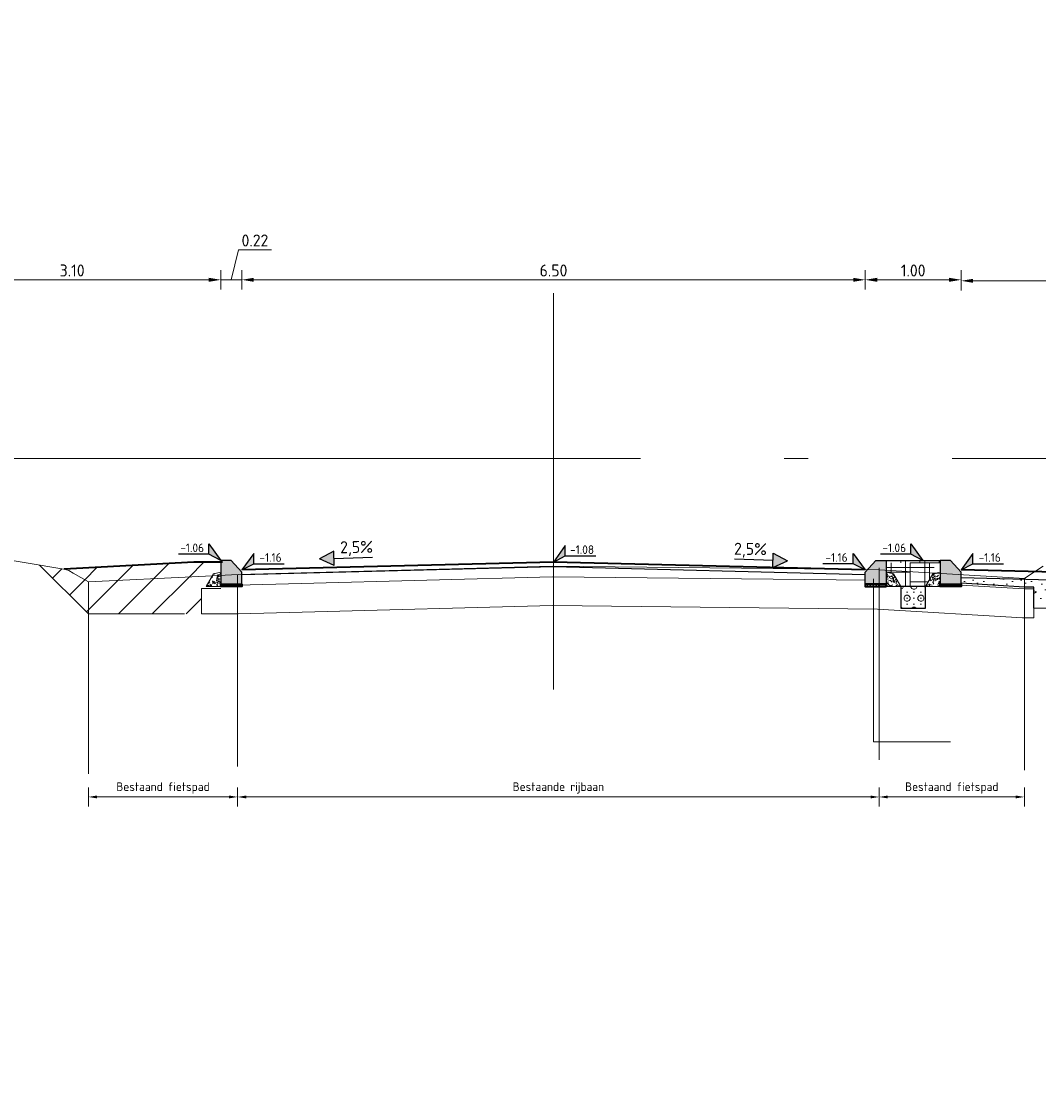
# Model space of a CAD drawing. Header units: metres. Extents: x -1 to 222837, y -2 to 853657.
# Tile 21 of 256: x 111383 to 111393, y 425608 to 425619. Entities that reach past the tile are written whole.
import ezdxf
from ezdxf.enums import TextEntityAlignment as Align

# ---------------------------------------------------------------- set-up
doc = ezdxf.new("R2010")
doc.units = ezdxf.units.M
doc.header["$XCLIPFRAME"] = 0
for name, pattern in [('1-1', [20, 10, -10]), ('AL-NAP_LIJN', [15.25, 12, -1.5, 0.25, -1.5]), ('AM-AS', [16, 10, -2, 2, -2])]:
    doc.linetypes.add(name, pattern=pattern)
for name, color, linetype, lineweight in [('A-TXT-T25', 7, 'Continuous', 25), ('B-ALG', 8, 'Continuous', 5), ('B-ALG_TXT', 8, 'Continuous', 5), ('B-WE-GR-TEELGROND-A', 92, 'Continuous', 18), ('B-WE-GW-MAAIVELD-GD', 93, 'Continuous', 18), ('N-WE-AM-AS_WEG-G', 10, 'AM-AS', 18), ('N-WE-AM-NAP-G', 7, 'AL-NAP_LIJN', 18), ('N-WE-GR-BOMENGROND-A', 32, 'Continuous', 18), ('N-WE-GW-BERM-G', 90, 'Continuous', 35), ('N-WE-GW-GROND-WERK-A', 7, 'Continuous', 18), ('N-WE-VH-VERHARDING_BESTORTING-A', 252, 'Continuous', 18), ('N-WE-VH-VERHARDING_BESTORTING-G', 252, 'Continuous', 35), ('N-WE-VH-VERHARDING_BESTORTING-O', 7, 'Continuous', 18), ('N-WE-VH-VERHARDING_FUNDERING-A', 7, 'Continuous', 18), ('X-XX-AL-HOOGTELABEL-S', 90, 'Continuous', 25)]:
    doc.layers.add(name, color=color, linetype=linetype, lineweight=lineweight)
doc.layers.add('X-REF', color=7, linetype='Continuous')
doc.styles.add('NLCS-ISO', font='NLCS-ISO.ttf')
doc.styles.add('NLCS-ISO-ANNOTATIEF-T25', font='NLCS-ISO.ttf', dxfattribs={"height": 2.5})
doc.styles.add('NLCS-ISO-M50-T18', font='NLCS-ISO.ttf')
doc.styles.add('NLCS-ISO-M50-T25', font='NLCS-ISO.ttf')
doc.dimstyles.new('NLCS-M50-T18-PIJL-X_L2_H5', dxfattribs={"dimscale": 0.05, "dimtxt": 1.8, "dimasz": 1.8, "dimexe": 2, "dimexo": 2, "dimgap": 0.7, "dimtad": 1, "dimzin": 0, "dimdsep": 46, "dimtxsty": 'NLCS-ISO-M50-T18', "dimcen": 0, "dimdle": 2, "dimclrd": 256, "dimclre": 256, "dimclrt": 256, "dimadec": 5, "dimazin": 0, "dimtfac": 1, "dimtofl": 0, "dimtmove": 1, "dimatfit": 0, "dimfxl": 2, "dimfxlon": 1, "dimtfillclr": 254, "dimtolj": 1, "dimtzin": 0, "dimlwd": 18, "dimlwe": 18, "dimarcsym": 0})
doc.dimstyles.new('NLCS-M50-T25-PIJL-X_L2_H5', dxfattribs={"dimscale": 0.05, "dimtxt": 2.5, "dimasz": 2.5, "dimexe": 2, "dimexo": 2, "dimgap": 0.7, "dimtad": 1, "dimzin": 0, "dimdsep": 46, "dimtxsty": 'NLCS-ISO-M50-T25', "dimcen": 0, "dimdle": 2, "dimclrd": 256, "dimclre": 256, "dimclrt": 256, "dimadec": 5, "dimazin": 0, "dimtfac": 1, "dimtofl": 0, "dimtmove": 1, "dimatfit": 0, "dimfxl": 2, "dimfxlon": 1, "dimtfillclr": 254, "dimtolj": 1, "dimtzin": 0, "dimlwd": 18, "dimlwe": 18, "dimarcsym": 0})
picture_1 = doc.add_image_def('image1.ecw', size_in_pixel=(400001, 250001))
picture_2 = doc.add_image_def('image2.ecw', size_in_pixel=(120000, 80000))
pattern_1 = [(45, (111097.0106029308, 425821.8120463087), (-0.1767766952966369, 0.1767766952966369), [])]

# ---------------------------------------------------------------- blocks, each defined once
blk = doc.blocks.new('*D536')
at = {"layer": 'A-TXT-T25', "linetype": 'Continuous', "lineweight": 18, "transparency": 16777216}
for p, q in [((111384.9351374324, 425616.3609536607), (111385.0096380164, 425616.6734536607)), ((111385.0096380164, 425616.6734536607), (111385.3546380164, 425616.6734536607)), ((111384.825137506, 425616.2609536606), (111384.825137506, 425616.4609536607)), ((111385.0451373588, 425616.2609536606), (111385.0451373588, 425616.4609536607)), ((111384.700137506, 425616.3609536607), (111384.575137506, 425616.3609536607)), ((111384.825137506, 425616.3609536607), (111385.0451373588, 425616.3609536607)), ((111385.1701373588, 425616.3609536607), (111385.2951373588, 425616.3609536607))]:
    blk.add_line(p, q, dxfattribs=at)
at = {"layer": 'A-TXT-T25', "transparency": 16777216}
for points in [[(111384.700137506, 425616.381786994), (111384.700137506, 425616.3401203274), (111384.825137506, 425616.3609536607)], [(111385.1701373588, 425616.381786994), (111385.1701373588, 425616.3401203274), (111385.0451373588, 425616.3609536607)]]:
    blk.add_solid(points, dxfattribs=at)
at = {"layer": 'Defpoints', "color": 0, "transparency": 16777216}
for p in [(111385.0451373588, 425616.3609536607), (111384.825137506, 425613.3360356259), (111385.0451373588, 425613.3366024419)]:
    blk.add_point(p, dxfattribs=at)
at = {"layer": 'A-TXT-T25', "transparency": 16777216, "insert": (111385.1821380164, 425616.7709536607), "char_height": 0.125, "attachment_point": 5, "style": 'NLCS-ISO-M50-T25'}
blk.add_mtext('\\A1;0.22', dxfattribs=at)
blk = doc.blocks.new('Pijl afschot')
blk.add_hatch(color=256).paths.add_polyline_path([(1717511043.909518, -163054497.4737314), (1717511043.834518, -163054497.3237315), (1717511043.759518, -163054497.4737314)])
for p, q in [((1717511043.759518, -163054497.4737314), (1717511043.834518, -163054497.3237315)), ((1717511043.909518, -163054497.4737314), (1717511043.834518, -163054497.3237315)), ((1717511043.759518, -163054497.4737314), (1717511043.909518, -163054497.4737314)), ((1717511043.834518, -163054497.4737314), (1717511043.834518, -163054497.8749846))]:
    blk.add_line(p, q)
blk = doc.blocks.new('SAL-HOOGTELABEL_01-SO')
for p, q in [((-2.460741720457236, 1.312415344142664), (-2.460741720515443, 3.435148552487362)), ((-2.460741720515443, 3.435148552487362), (0, 0)), ((-2.460741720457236, 1.312415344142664), (-8.837532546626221, 1.312415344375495)), ((0, 0), (-2.460741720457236, 1.312415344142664))]:
    blk.add_line(p, q)
blk.add_solid([(-2.460741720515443, 3.435148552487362), (-2.460741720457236, 1.312415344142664), (0, 0)])
at = {"style": 'NLCS-ISO'}
blk.add_attdef('...', text='', height=1.8, dxfattribs=at).set_placement((-5.956637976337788, 2.607292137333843), align=Align.MIDDLE)
blk = doc.blocks.new('RWS band')
at = {"transparency": 33554610}
h = blk.add_hatch(color=8, dxfattribs=at)
h.dxf.hatch_style = 1
h.paths.add_polyline_path([(1717510914.861562, -163054387.4077554), (1717510914.751562, -163054387.4077554), (1717510914.751562, -163054387.6577554), (1717510914.971562, -163054387.6577554), (1717510914.971562, -163054387.5317554)])
at = {"flags": 128}
blk.add_lwpolyline([(1717510914.861562, -163054387.4077554), (1717510914.751562, -163054387.4077554), (1717510914.751562, -163054387.6577554), (1717510914.971562, -163054387.6577554), (1717510914.971562, -163054387.5317554), (1717510914.861561, -163054387.4077554)], dxfattribs=at)
blk = doc.blocks.new('*D522')
at = {"layer": 'A-TXT-T25', "linetype": 'Continuous', "lineweight": 18, "transparency": 16777216}
for p, q in [((111385.0451372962, 425616.2609536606), (111385.0451372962, 425616.4609536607)), ((111391.5451373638, 425616.2609536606), (111391.5451373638, 425616.4609536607)), ((111385.1701372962, 425616.3609536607), (111391.4201373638, 425616.3609536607))]:
    blk.add_line(p, q, dxfattribs=at)
at = {"layer": 'A-TXT-T25', "transparency": 16777216}
for points in [[(111385.1701372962, 425616.381786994), (111385.1701372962, 425616.3401203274), (111385.0451372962, 425616.3609536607)], [(111391.4201373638, 425616.381786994), (111391.4201373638, 425616.3401203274), (111391.5451373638, 425616.3609536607)]]:
    blk.add_solid(points, dxfattribs=at)
at = {"layer": 'Defpoints', "color": 0, "transparency": 16777216}
for p in [(111391.5451373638, 425616.3609536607), (111385.0451372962, 425613.3366024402), (111391.5451373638, 425613.3366024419)]:
    blk.add_point(p, dxfattribs=at)
at = {"layer": 'A-TXT-T25', "transparency": 16777216, "insert": (111388.29513733, 425616.4584536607), "char_height": 0.125, "attachment_point": 5, "style": 'NLCS-ISO-M50-T25'}
blk.add_mtext('\\A1;6.50', dxfattribs=at)
blk = doc.blocks.new('*D523')
at = {"layer": 'A-TXT-T25', "linetype": 'Continuous', "lineweight": 18, "transparency": 16777216}
for p, q in [((111391.5451374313, 425616.2609536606), (111391.5451374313, 425616.4609536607)), ((111392.5451282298, 425616.2609536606), (111392.5451282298, 425616.4609536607)), ((111391.6701374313, 425616.3609536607), (111392.4201282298, 425616.3609536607))]:
    blk.add_line(p, q, dxfattribs=at)
at = {"layer": 'A-TXT-T25', "transparency": 16777216}
for points in [[(111391.6701374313, 425616.381786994), (111391.6701374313, 425616.3401203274), (111391.5451374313, 425616.3609536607)], [(111392.4201282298, 425616.381786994), (111392.4201282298, 425616.3401203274), (111392.5451282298, 425616.3609536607)]]:
    blk.add_solid(points, dxfattribs=at)
at = {"layer": 'Defpoints', "color": 0, "transparency": 16777216}
for p in [(111392.5451282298, 425616.3609536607), (111391.5451374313, 425613.3366024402), (111392.5451282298, 425613.2853962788)]:
    blk.add_point(p, dxfattribs=at)
at = {"layer": 'A-TXT-T25', "transparency": 16777216, "insert": (111392.0451328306, 425616.4584536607), "char_height": 0.125, "attachment_point": 5, "style": 'NLCS-ISO-M50-T25'}
blk.add_mtext('\\A1;1.00', dxfattribs=at)
blk = doc.blocks.new('*D524')
at = {"layer": 'A-TXT-T25', "linetype": 'Continuous', "lineweight": 18, "transparency": 16777216}
for p, q in [((111392.5451206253, 425616.250536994), (111392.5451206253, 425616.450536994)), ((111396.0451096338, 425616.250536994), (111396.0451096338, 425616.450536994)), ((111392.6701206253, 425616.3505369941), (111395.9201096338, 425616.3505369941))]:
    blk.add_line(p, q, dxfattribs=at)
at = {"layer": 'A-TXT-T25', "transparency": 16777216}
for points in [[(111392.6701206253, 425616.3713703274), (111392.6701206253, 425616.3297036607), (111392.5451206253, 425616.3505369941)], [(111395.9201096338, 425616.3713703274), (111395.9201096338, 425616.3297036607), (111396.0451096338, 425616.3505369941)]]:
    blk.add_solid(points, dxfattribs=at)
at = {"layer": 'Defpoints', "color": 0, "transparency": 16777216}
for p in [(111396.0451096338, 425616.3505369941), (111392.5451206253, 425613.3366024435), (111396.0451096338, 425613.2491027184)]:
    blk.add_point(p, dxfattribs=at)
at = {"layer": 'A-TXT-T25', "transparency": 16777216, "insert": (111394.2951151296, 425616.448036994), "char_height": 0.125, "attachment_point": 5, "style": 'NLCS-ISO-M50-T25'}
blk.add_mtext('\\A1;3.50', dxfattribs=at)
blk = doc.blocks.new('*D529')
at = {"layer": 'A-TXT-T25', "linetype": 'Continuous', "lineweight": 18, "transparency": 16777216}
for p, q in [((111381.7268088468, 425616.2609536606), (111381.7268088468, 425616.4609536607)), ((111384.8253474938, 425616.2609536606), (111384.8253474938, 425616.4609536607)), ((111384.7003474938, 425616.3609536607), (111381.8518088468, 425616.3609536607))]:
    blk.add_line(p, q, dxfattribs=at)
at = {"layer": 'A-TXT-T25', "transparency": 16777216}
for points in [[(111381.8518088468, 425616.381786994), (111381.8518088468, 425616.3401203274), (111381.7268088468, 425616.3609536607)], [(111384.7003474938, 425616.381786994), (111384.7003474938, 425616.3401203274), (111384.8253474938, 425616.3609536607)]]:
    blk.add_solid(points, dxfattribs=at)
at = {"layer": 'Defpoints', "color": 0, "transparency": 16777216}
for p in [(111381.7268088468, 425616.3609536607), (111381.7268088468, 425613.5307302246), (111384.8253474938, 425613.4364456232)]:
    blk.add_point(p, dxfattribs=at)
at = {"layer": 'A-TXT-T25', "transparency": 16777216, "insert": (111383.2760781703, 425616.4584536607), "char_height": 0.125, "attachment_point": 5, "style": 'NLCS-ISO-M50-T25'}
blk.add_mtext('\\A1;3.10', dxfattribs=at)
blk = doc.blocks.new('*D530')
at = {"layer": 'A-TXT-T25', "linetype": 'Continuous', "lineweight": 18, "transparency": 16777216}
for p, q in [((111391.5451298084, 425616.2609538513), (111391.5451298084, 425616.4609538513)), ((111392.5451206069, 425616.2609538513), (111392.5451206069, 425616.4609538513)), ((111391.6701298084, 425616.3609538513), (111392.4201206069, 425616.3609538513))]:
    blk.add_line(p, q, dxfattribs=at)
at = {"layer": 'A-TXT-T25', "transparency": 16777216}
for points in [[(111391.6701298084, 425616.3817871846), (111391.6701298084, 425616.340120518), (111391.5451298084, 425616.3609538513)], [(111392.4201206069, 425616.3817871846), (111392.4201206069, 425616.340120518), (111392.5451206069, 425616.3609538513)]]:
    blk.add_solid(points, dxfattribs=at)
at = {"layer": 'Defpoints', "color": 0, "transparency": 16777216}
for p in [(111392.5451206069, 425616.3609538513), (111391.5451298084, 425613.3172276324), (111392.5451206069, 425613.2853964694)]:
    blk.add_point(p, dxfattribs=at)
at = {"layer": 'A-TXT-T25', "transparency": 16777216, "insert": (111392.0451252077, 425616.4584538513), "char_height": 0.125, "attachment_point": 5, "style": 'NLCS-ISO-M50-T25'}
blk.add_mtext('\\A1;1.00', dxfattribs=at)
blk = doc.blocks.new('*D531')
at = {"layer": 'B-ALG_TXT', "linetype": 'Continuous', "lineweight": 18, "transparency": 16777216}
for p, q in [((111383.4458154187, 425611.0702595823), (111383.4458154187, 425610.8702595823)), ((111385.0007807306, 425611.0702595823), (111385.0007807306, 425610.8702595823)), ((111383.5358154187, 425610.9702595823), (111384.9107807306, 425610.9702595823))]:
    blk.add_line(p, q, dxfattribs=at)
at = {"layer": 'B-ALG_TXT', "transparency": 16777216}
for points in [[(111383.5358154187, 425610.9852595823), (111383.5358154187, 425610.9552595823), (111383.4458154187, 425610.9702595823)], [(111384.9107807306, 425610.9852595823), (111384.9107807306, 425610.9552595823), (111385.0007807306, 425610.9702595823)]]:
    blk.add_solid(points, dxfattribs=at)
at = {"layer": 'Defpoints', "color": 0, "transparency": 16777216}
for p in [(111383.4458154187, 425611.4383238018), (111385.0007807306, 425611.4383238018), (111385.0007807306, 425610.9702595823)]:
    blk.add_point(p, dxfattribs=at)
at = {"layer": 'B-ALG_TXT', "transparency": 16777216, "insert": (111384.2232980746, 425611.0637595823), "char_height": 0.09000000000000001, "attachment_point": 5, "style": 'NLCS-ISO-M50-T18'}
blk.add_mtext('\\A1;Bestaand fietspad', dxfattribs=at)
blk = doc.blocks.new('*D532')
at = {"layer": 'B-ALG_TXT', "linetype": 'Continuous', "lineweight": 18, "transparency": 16777216}
for p, q in [((111385.0007807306, 425611.0700568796), (111385.0007807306, 425610.8700568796)), ((111391.6907807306, 425611.0700568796), (111391.6907807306, 425610.8700568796)), ((111385.0907807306, 425610.9700568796), (111391.6007807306, 425610.9700568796))]:
    blk.add_line(p, q, dxfattribs=at)
at = {"layer": 'B-ALG_TXT', "transparency": 16777216}
for points in [[(111385.0907807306, 425610.9850568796), (111385.0907807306, 425610.9550568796), (111385.0007807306, 425610.9700568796)], [(111391.6007807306, 425610.9850568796), (111391.6007807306, 425610.9550568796), (111391.6907807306, 425610.9700568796)]]:
    blk.add_solid(points, dxfattribs=at)
at = {"layer": 'Defpoints', "color": 0, "transparency": 16777216}
for p in [(111385.0007807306, 425611.6369819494), (111391.6907807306, 425611.6369819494), (111391.6907807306, 425610.9700568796)]:
    blk.add_point(p, dxfattribs=at)
at = {"layer": 'B-ALG_TXT', "transparency": 16777216, "insert": (111388.3457807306, 425611.0635568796), "char_height": 0.09000000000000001, "attachment_point": 5, "style": 'NLCS-ISO-M50-T18'}
blk.add_mtext('\\A1;Bestaande rijbaan', dxfattribs=at)
blk = doc.blocks.new('*D533')
at = {"layer": 'B-ALG_TXT', "linetype": 'Continuous', "lineweight": 18, "transparency": 16777216}
for p, q in [((111391.6907807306, 425611.0700568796), (111391.6907807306, 425610.8700568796)), ((111393.2044287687, 425611.0700568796), (111393.2044287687, 425610.8700568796)), ((111391.7807807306, 425610.9700568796), (111393.1144287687, 425610.9700568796))]:
    blk.add_line(p, q, dxfattribs=at)
at = {"layer": 'B-ALG_TXT', "transparency": 16777216}
for points in [[(111391.7807807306, 425610.9850568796), (111391.7807807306, 425610.9550568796), (111391.6907807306, 425610.9700568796)], [(111393.1144287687, 425610.9850568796), (111393.1144287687, 425610.9550568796), (111393.2044287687, 425610.9700568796)]]:
    blk.add_solid(points, dxfattribs=at)
at = {"layer": 'Defpoints', "color": 0, "transparency": 16777216}
for p in [(111391.6907807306, 425611.1829042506), (111393.2044287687, 425611.1829042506), (111393.2044287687, 425610.9700568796)]:
    blk.add_point(p, dxfattribs=at)
at = {"layer": 'B-ALG_TXT', "transparency": 16777216, "insert": (111392.4476047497, 425611.0635568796), "char_height": 0.09000000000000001, "attachment_point": 5, "style": 'NLCS-ISO-M50-T18'}
blk.add_mtext('\\A1;Bestaand fietspad', dxfattribs=at)
blk = doc.blocks.new('betonrug')
at = {"layer": 'N-WE-VH-VERHARDING_BESTORTING-A', "transparency": 33554687}
h = blk.add_hatch(dxfattribs=at)
h.set_pattern_fill('AVH-BESTORTING_01', color=0, scale=0.2, style=0, pattern_type=2)
h.set_pattern_definition([(342.7420615, (0.485932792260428, 0.1918754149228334), (0.05397981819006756, 0.09773891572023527), [0.02727200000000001, -0.109194]), (17.25793850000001, (0.3816547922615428, 0.2242714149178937), (0.05398037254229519, 0.09773993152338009), [0.027272, -0.165719]), (61.0887992, (0.4076987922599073, 0.2323624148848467), (-0.1303186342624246, 0.04048573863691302), [0.022313, -0.08934100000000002]), (118.9112008, (0.4948227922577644, 0.1136624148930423), (-0.05398012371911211, -0.09774138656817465), [0.02231299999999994, -0.1355909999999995]), (162.7420615, (0.4076987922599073, 0.2714254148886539), (-0.0539798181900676, -0.09773891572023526), [0.027272, -0.109194]), (197.2579385, (0.3816547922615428, 0.2795154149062), (-0.05398037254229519, -0.09773993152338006), [0.02727199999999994, -0.1657189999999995]), (241.0887992, (0.3556107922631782, 0.271440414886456), (0.1303186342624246, -0.04048573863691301), [0.022313, -0.08934100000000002]), (298.9112008, (0.3988047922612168, 0.3496344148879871), (0.05398012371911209, 0.09774138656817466), [0.022313, -0.135591]), (342.7420615, (0.2219487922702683, 0.3341534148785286), (-0.0763385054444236, 0.1382236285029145), [0.024341, -0.112122]), (40.8518492, (0.08325479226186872, 0.03371241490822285), (0.0539802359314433, 0.09773985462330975), [0.024469, -0.3619130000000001]), (84.5869815, (0.2637017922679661, 0.3429374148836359), (-0.022359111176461, 0.2359645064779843), [0.02971600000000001, -0.3054810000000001]), (118.9112008, (0.3968107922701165, 0.3318934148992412), (-0.1303208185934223, 0.04048566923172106), [0.02957499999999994, -0.1283309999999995]), (162.7420615, (0.2522077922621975, 0.3984094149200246), (0.07633850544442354, -0.1382236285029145), [0.024484, -0.111975]), (40.8518492, (0.04841979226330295, 0.09649041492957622), (0.0539802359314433, 0.09773985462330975), [0.02440900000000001, -0.3619720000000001]), (84.5869815, (0.2075637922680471, 0.3601964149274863), (-0.05398004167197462, -0.09774068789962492), [0.029647, -0.305553]), (298.9112008, (0.2075637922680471, 0.3601964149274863), (0.1303208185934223, -0.04048566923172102), [0.029753, -0.128153]), (26.66898489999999, (-0.03792020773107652, 0.1503624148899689), (-0.1842996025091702, -0.05725531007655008), [0.018275, -0.4546130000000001]), (84.5869815, (0.2706667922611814, 0.4112624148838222), (-0.05398004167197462, -0.09774068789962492), [0.018319, -0.316878]), (131.7624194, (0.1197167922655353, 0.7059504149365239), (-0.2066604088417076, 0.1787101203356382), [0.024466, -0.4004280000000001]), (162.7420203, (-0.0361612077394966, 0.195015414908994), (-0.05397988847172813, -0.09773887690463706), [0.01969399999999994, -0.1167689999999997]), (26.66898489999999, (-0.07131720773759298, 0.1926464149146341), (-0.1842996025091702, -0.05725531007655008), [0.018297, -0.454591]), (84.5869815, (0.2190487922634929, 0.4253754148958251), (-0.05398004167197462, -0.09774068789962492), [0.020094, -0.3151030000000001]), (131.7624194, (0.0803517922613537, 0.6861624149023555), (-0.2066604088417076, 0.1787101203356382), [0.020994, -0.4039000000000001]), (342.7420203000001, (0.2330297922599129, 0.4097154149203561), (0.0539798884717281, 0.09773887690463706), [0.022313, -0.11415]), (50.2415591, (0.25661979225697, 0.2179654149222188), (0.05397896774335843, 0.09773900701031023), [0.021713, -0.6884720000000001]), (95.41301849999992, (0.2705047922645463, 0.2346564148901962), (-0.07633872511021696, 0.1382240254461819), [0.019056, -0.217966]), (150.9388382, (-0.0142892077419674, 0.5705594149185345), (-0.1303192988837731, 0.04048577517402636), [0.017556, -0.5170470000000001]), (197.2579385, (0.2533607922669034, 0.2621534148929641), (0.1303190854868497, -0.04048543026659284), [0.02231599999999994, -0.1706719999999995]), (50.2415591, (0.2172517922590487, 0.2377464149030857), (0.05397896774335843, 0.09773900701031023), [0.02313800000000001, -0.6870470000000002]), (95.41301849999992, (0.2188887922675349, 0.2204714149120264), (-0.07633872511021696, 0.1382240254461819), [0.017353, -0.2196689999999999]), (150.9388382, (-0.04768620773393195, 0.5282784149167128), (-0.1303192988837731, 0.04048577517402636), [0.018788, -0.515816]), (17.25793850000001, (0.2353107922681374, 0.211343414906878), (-0.1303190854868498, 0.04048543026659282), [0.022313, -0.170675])])
h.paths.add_polyline_path([(0, 0.1498075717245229), (0, 0), (0.15, 0), (0.07401074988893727, 0.134265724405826)])
at = {"layer": 'N-WE-VH-VERHARDING_BESTORTING-O', "color": 0}
blk.add_lwpolyline([(0, 0.1498075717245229), (0, 0), (0.15, 0), (0.07401074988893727, 0.134265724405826)], close=True, dxfattribs=at)
blk = doc.blocks.new('stelspecie')
at = {"layer": 'N-WE-VH-VERHARDING_BESTORTING-A'}
h = blk.add_hatch(dxfattribs=at)
h.set_pattern_fill('ANSI31', color=0, scale=0.005, angle=45, style=0)
h.set_pattern_definition([(90, (-128736.4832281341, -464678.3807459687), (-0.015875, 1.734723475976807e-18), [])])
h.paths.add_polyline_path([(0, 0), (0.22, -2.01395305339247e-05), (0.22, -0.02431275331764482), (1.592031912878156e-05, -0.02433289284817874)])
at = {"layer": 'N-WE-VH-VERHARDING_BESTORTING-G', "color": 0, "flags": 128}
blk.add_lwpolyline([(0, 0), (0.22, -2.01395305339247e-05), (0.22, -0.02431275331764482), (0, -0.02433289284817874)], close=True, dxfattribs=at)

msp = doc.modelspace()

# ---------------------------------------------------------------- hatches: boundary and pattern name
at = {"layer": 'B-WE-GR-TEELGROND-A', "transparency": 33554687}
h = msp.add_hatch(dxfattribs=at)
h.set_pattern_fill('AGR-TEELGROND_02', color=256, style=0, pattern_type=2)
h.set_pattern_definition([(0, (111391.7651253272, 425613.1620803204), (0.25, 0.05), [0.5, -0.5]), (90, (111391.7651253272, 425613.1620803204), (-0.04999999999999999, 0.25), [0.5, -0.5])])
h.paths.add_polyline_path([(111392.2511098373, 425613.2964888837), (111392.3251205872, 425613.312030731), (111392.3251205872, 425613.4365541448), (111391.7651299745, 425613.4365560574), (111391.7651299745, 425613.4365558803), (111391.7651253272, 425613.3120297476), (111391.8391313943, 425613.2964888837), (111391.9151206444, 425613.1620803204), (111392.1751205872, 425613.1620803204)])
at = {"layer": 'N-WE-GR-BOMENGROND-A', "transparency": 33554687}
h = msp.add_hatch(dxfattribs=at)
h.set_pattern_fill('AGR-BOMENGROND', color=256, scale=0.5, style=0, pattern_type=2)
h.set_pattern_definition([(0, (111391.7651206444, 425612.916732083), (0, 0.0625), [0, -0.07216875]), (0, (111391.7567471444, 425612.885482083), (0.07216875, 0.125), [0.016747, -0.1275905]), (29.99999999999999, (111391.7734941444, 425612.885482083), (0.07216880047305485, 0.1249999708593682), [0.016747, -0.233253]), (59.99999999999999, (111391.7879971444, 425612.893855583), (-0.07216880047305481, 0.1249999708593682), [0.016747, -0.1275905]), (90, (111391.7963706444, 425612.9083585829), (-0.07216874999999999, 0.125), [0.016747, -0.233253]), (120, (111391.7963706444, 425612.925105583), (-0.1443375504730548, -2.914063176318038e-08), [0.016747, -0.1275905]), (150, (111391.7879971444, 425612.9396085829), (-0.1443375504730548, 2.914063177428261e-08), [0.016747, -0.233253]), (180, (111391.7734941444, 425612.947982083), (-0.07216875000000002, -0.125), [0.016747, -0.1275905]), (210, (111391.7567471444, 425612.947982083), (-0.07216880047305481, -0.1249999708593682), [0.016747, -0.233253]), (240, (111391.7422441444, 425612.9396085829), (0.07216880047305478, -0.1249999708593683), [0.016747, -0.1275905]), (270, (111391.7338706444, 425612.925105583), (0.07216874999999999, -0.125), [0.016747, -0.233253]), (300.0000000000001, (111391.7338706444, 425612.9083585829), (0.1443375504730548, 2.91406318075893e-08), [0.016747, -0.1275905]), (329.9999999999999, (111391.7422441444, 425612.893855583), (0.1443375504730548, -2.914063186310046e-08), [0.016747, -0.233253])])
h.paths.add_polyline_path([(111391.9151935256, 425613.1620803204), (111391.9151935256, 425612.936732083), (111392.1751205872, 425612.936732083), (111392.1751205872, 425613.1620803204)])
at = {"layer": 'N-WE-GW-GROND-WERK-A', "transparency": 33554585}
h = msp.add_hatch(dxfattribs=at)
h.set_pattern_fill('AGW-WERK_AANVULLEN', color=256, style=0, pattern_type=2)
h.set_pattern_definition(pattern_1)
h.paths.add_polyline_path([(111384.6252420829, 425612.8779504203), (111384.6252420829, 425613.1422449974), (111384.675153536, 425613.1422449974), (111384.7504431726, 425613.2752745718), (111384.5976206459, 425613.2676870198), (111383.445815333, 425613.2115115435), (111383.287525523, 425613.3034634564), (111383.2411469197, 425613.3302877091), (111383.1920962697, 425613.3430729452), (111383.1884604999, 425613.3444471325), (111382.936805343, 425613.386960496), (111383.4458154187, 425612.8779504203)])
h = msp.add_hatch(dxfattribs=at)
h.set_pattern_fill('AGW-WERK_AANVULLEN', color=256, style=0, pattern_type=2)
h.set_pattern_definition(pattern_1)
h.paths.add_polyline_path([(111383.1920962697, 425613.3430729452), (111383.2411469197, 425613.3302877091), (111383.287525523, 425613.3034634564), (111383.445815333, 425613.2115115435), (111384.5976206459, 425613.2676870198), (111384.738796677, 425613.2746963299), (111384.7511427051, 425613.2965105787), (111384.825137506, 425613.3120490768), (111384.825137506, 425613.4165576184), (111384.5451386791, 425613.4165576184)])
at = {"layer": 'N-WE-VH-VERHARDING_FUNDERING-A', "transparency": 33554687}
h = msp.add_hatch(dxfattribs=at)
h.set_pattern_fill('AVH-FUNDERING_GRANULAAT', color=256, style=0, pattern_type=2)
h.set_pattern_definition([(0, (111393.0201208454, 425613.1892211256), (0, 0.5), [0, -0.5]), (0, (111393.0251208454, 425613.0142211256), (0, 0.5), [0, -0.5]), (0, (111393.0401208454, 425613.2842211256), (0, 0.5), [0, -0.5]), (338.1986, (111392.7801208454, 425613.1292211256), (1.500000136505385, -0.499999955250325), [0.0538515, -2.638731]), (216.8699, (111392.8301208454, 425613.1092211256), (1.499999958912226, 1.000000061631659), [0.025, -2.475]), (130.6013, (111392.8101208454, 425613.0942211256), (2.500000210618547, -2.999999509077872), [0.04609750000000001, -4.5636745]), (206.5651, (111392.6451208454, 425613.0342211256), (-0.4999995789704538, -0.5000006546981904), [0.0111805, -1.1068535]), (326.3099, (111392.6351208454, 425613.0292211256), (0.9999997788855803, -0.5000006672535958), [0.018028, -1.784748]), (108.4349, (111392.6501208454, 425613.0192211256), (-0.4999992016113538, 1.000000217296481), [0.01581149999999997, -1.565327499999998]), (225, (111392.9651208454, 425612.9842211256), (-8.881784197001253e-17, -0.5000001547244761), [0.021213, -0.6858935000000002]), (0, (111392.9501208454, 425612.9692211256), (0.5, 0.5), [0.03, -0.47]), (135, (111392.9801208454, 425612.9692211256), (-0.5000001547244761, 4.440892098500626e-17), [0.021213, -0.6858935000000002]), (251.5651, (111392.9051208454, 425613.3042211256), (0.4999992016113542, 1.000000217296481), [0.01581149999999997, -1.565327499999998]), (0, (111392.9001208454, 425613.2892211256), (0.5, 0.5), [0.025, -0.475]), (143.1301, (111392.9251208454, 425613.2892211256), (-1.499999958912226, 1.000000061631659), [0.025, -2.475]), (213.6901, (111392.6401208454, 425613.3092211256), (0.9999997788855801, 0.5000006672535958), [0.018028, -1.784748]), (341.5651, (111392.6251208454, 425613.2992211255), (-1.000000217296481, 0.4999992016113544), [0.03162300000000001, -1.549516]), (126.8699, (111392.6551208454, 425613.2892211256), (1.000000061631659, -1.499999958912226), [0.025, -2.475]), (0, (111392.7851208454, 425613.2892211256), (0, 0.5), [0, -0.5]), (0, (111392.6501208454, 425613.1592211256), (0, 0.5), [0, -0.5]), (0, (111392.7901208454, 425612.9742211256), (0, 0.5), [0, -0.5]), (0, (111392.9251208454, 425613.1292211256), (0, 0.5), [0, -0.5]), (0, (111392.7801208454, 425613.2142211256), (0, 0.5), [0, -0.5]), (0, (111392.6701208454, 425613.2292211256), (0, 0.5), [0, -0.5]), (0, (111392.7151208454, 425613.1992211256), (0, 0.5), [0, -0.5]), (0, (111392.6951208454, 425613.0792211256), (0, 0.5), [0, -0.5]), (0, (111392.5751208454, 425613.0992211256), (0, 0.5), [0, -0.5]), (0, (111392.5801208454, 425613.2142211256), (0, 0.5), [0, -0.5]), (0, (111392.5651208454, 425613.3242211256), (0, 0.5), [0, -0.5]), (0, (111392.7201208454, 425613.3442211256), (0, 0.5), [0, -0.5]), (0, (111392.8301208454, 425613.3642211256), (0, 0.5), [0, -0.5]), (0, (111393.0051208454, 425613.3442211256), (0, 0.5), [0, -0.5]), (0, (111392.8851208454, 425613.1892211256), (0, 0.5), [0, -0.5]), (0, (111392.8351208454, 425613.2792211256), (0, 0.5), [0, -0.5]), (0, (111392.8751208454, 425613.0392211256), (0, 0.5), [0, -0.5]), (0, (111392.7251208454, 425613.0142211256), (0, 0.5), [0, -0.5]), (0, (111392.8751208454, 425612.9042211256), (0, 0.5), [0, -0.5]), (0, (111392.7101208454, 425612.9342211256), (0, 0.5), [0, -0.5]), (0, (111392.5501208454, 425612.9192211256), (0, 0.5), [0, -0.5]), (0, (111392.6101208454, 425612.8942211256), (0, 0.5), [0, -0.5]), (0, (111392.6151208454, 425612.9642211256), (0, 0.5), [0, -0.5]), (0, (111392.9501208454, 425612.8842211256), (0, 0.5), [0, -0.5]), (0, (111393.0101208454, 425613.0892211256), (0, 0.5), [0, -0.5]), (0, (111392.9851208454, 425613.2392211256), (0, 0.5), [0, -0.5]), (0, (111392.7551208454, 425612.8792211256), (0, 0.5), [0, -0.5])])
h.paths.add_polyline_path([(111396.0451095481, 425613.0247899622), (111396.2651094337, 425613.0247899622), (111396.2651094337, 425612.8692211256), (111396.0356234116, 425612.8692211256), (111393.3044287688, 425612.9375009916), (111393.3044287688, 425613.1579278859), (111393.2044287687, 425613.1579278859), (111392.5451208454, 425613.1973260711), (111392.5451208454, 425613.2565774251), (111396.0451095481, 425613.1691274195)])

# ---------------------------------------------------------------- linework, layer by layer
at = {"flags": 128}
for points in [[(111391.5438876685, 425613.2866180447), (111388.2951372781, 425613.3678368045), (111385.0463868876, 425613.2866180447)], [(111391.7651206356, 425613.4365558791), (111392.3251205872, 425613.4365558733)]]:
    msp.add_lwpolyline(points, dxfattribs=at)
for points in [[(111396.0451095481, 425613.0247899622), (111396.2651094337, 425613.0247899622), (111396.2651094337, 425612.8692211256), (111396.0356234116, 425612.8692211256), (111393.3044287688, 425612.9375009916), (111393.3044287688, 425613.1579278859), (111393.2044287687, 425613.1579278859), (111392.5451208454, 425613.1973260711), (111392.5451208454, 425613.2565774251), (111396.0451095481, 425613.1691274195)], [(111392.1751205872, 425612.936732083), (111392.1751205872, 425613.1622231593), (111391.9151206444, 425613.1622231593), (111391.9151206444, 425612.936732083)]]:
    msp.add_lwpolyline(points, close=True, dxfattribs=at)
at = {"lineweight": 18}
msp.add_lwpolyline([(111391.630812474, 425613.2448513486), (111391.6302927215, 425611.544013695), (111392.4358636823, 425611.544013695)], dxfattribs=at)
at = {"layer": 'B-ALG', "linetype": 'Continuous', "lineweight": 18}
for points in [[(111385.0007807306, 425613.177847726), (111385.6654583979, 425613.1952437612), (111388.2832074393, 425613.2651545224), (111391.242541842, 425613.2334694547), (111391.5451271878, 425613.2301591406)], [(111384.8252420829, 425613.1422449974), (111384.6252420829, 425613.1422449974), (111384.6252420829, 425612.8779504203), (111385.0086296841, 425612.8779504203), (111385.6733073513, 425612.8953464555), (111388.2856068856, 425612.965111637), (111391.6742786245, 425612.9288297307), (111393.1865336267, 425612.8384620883), (111393.3044287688, 425612.8384620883), (111393.3044287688, 425613.1379278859), (111393.2044287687, 425613.1379278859)], [(111392.5451208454, 425613.1773260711), (111393.2044287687, 425613.1379278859)]]:
    msp.add_lwpolyline(points, dxfattribs=at)
at = {"layer": 'B-ALG_TXT', "linetype": '1-1', "ltscale": 0.2, "flags": 128}
for points in [[(111385.0007807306, 425613.2877037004), (111385.0007807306, 425610.9700568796)], [(111391.6907807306, 425613.358575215), (111391.6907807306, 425610.9900568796)], [(111383.4458154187, 425613.2115115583), (111383.4458154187, 425610.9700568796)], [(111393.2044287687, 425613.2481228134), (111393.2044287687, 425610.9700568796)]]:
    msp.add_lwpolyline(points, dxfattribs=at)
at = {"layer": 'B-WE-GW-MAAIVELD-GD', "color": 93, "linetype": 'Continuous', "lineweight": 18}
msp.add_lwpolyline([(111382.3994560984, 425613.4777375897), (111383.1884604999, 425613.3444471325), (111383.1920962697, 425613.3430729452), (111383.2411469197, 425613.3302877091), (111383.287525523, 425613.3034634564), (111383.445815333, 425613.2115115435), (111384.5976206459, 425613.2676870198), (111385.008520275, 425613.2880879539), (111385.6625804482, 425613.3052061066), (111388.282327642, 425613.375170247), (111391.243719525, 425613.3434631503), (111391.6908407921, 425613.3385716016), (111392.8066893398, 425613.2718105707), (111393.204428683, 425613.2481227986), (111393.2287105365, 425613.2640995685), (111393.3990457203, 425613.377136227)], dxfattribs=at)
at = {"layer": 'B-WE-GW-MAAIVELD-GD', "color": 93, "linetype": '1-1', "lineweight": 18, "ltscale": 0.1}
msp.add_lwpolyline([(111382.936805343, 425613.386960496), (111383.4458154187, 425612.8779504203), (111384.6252420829, 425612.8779504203)], dxfattribs=at)
at = {"layer": 'N-WE-AM-AS_WEG-G', "flags": 128}
msp.add_lwpolyline([(111388.2951372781, 425612.0890692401), (111388.2951372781, 425616.2220805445)], dxfattribs=at)
at = {"layer": 'N-WE-AM-NAP-G'}
msp.add_line((111377.2007806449, 425614.497852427), (111413.1774861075, 425614.497852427), dxfattribs=at)
at = {"layer": 'N-WE-GW-BERM-G', "flags": 128}
for points in [[(111384.5451386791, 425613.4165576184), (111383.1920962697, 425613.3430729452)], [(111384.8451396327, 425613.4165576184), (111384.5451386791, 425613.4165576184)], [(111391.5451372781, 425613.3366024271), (111388.2951372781, 425613.4178524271), (111385.0451372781, 425613.3366024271)], [(111396.0451204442, 425613.2491024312), (111392.5451206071, 425613.3366024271)]]:
    msp.add_lwpolyline(points, dxfattribs=at)

# ---------------------------------------------------------------- block references
for p in [(-1717399529.926424, 163480000.844313), (-1717399522.426441, 163480000.844313)]:
    msp.add_blockref('RWS band', p)
at = {"xscale": -1}
msp.add_blockref('RWS band', (1717622306.516682, 163480000.844313), dxfattribs=at)
at = {"layer": 'A-TXT-T25', "rotation": 91.84126634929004}
msp.add_blockref('Pijl afschot', (-107674212.4524244, -1721437685.300002), dxfattribs=at)
at = {"layer": 'A-TXT-T25', "xscale": -1, "rotation": 268.15873365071}
msp.add_blockref('Pijl afschot', (107896989.0426989, -1721437685.320002), dxfattribs=at)
at = {"layer": 'N-WE-VH-VERHARDING_BESTORTING-O', "xscale": -1}
for name, p in [('betonrug', (111384.825153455, 425613.1622448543)), ('betonrug', (111392.3251205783, 425613.162224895)), ('stelspecie', (111391.7651365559, 425613.1865577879))]:
    msp.add_blockref(name, p, dxfattribs=at)
at = {"layer": 'N-WE-VH-VERHARDING_BESTORTING-O'}
for name, p in [('betonrug', (111391.7651206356, 425613.162224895)), ('stelspecie', (111384.8251375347, 425613.1865777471)), ('stelspecie', (111392.325104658, 425613.1865577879))]:
    msp.add_blockref(name, p, dxfattribs=at)
at = {"layer": 'X-XX-AL-HOOGTELABEL-S', "xscale": 0.05, "yscale": 0.05}
for p, values in [((111384.825137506, 425613.4365576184), {'...': '-1.06'}), ((111392.1451119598, 425613.4365576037), {'...': '-1.06'}), ((111391.5437636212, 425613.3362946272), {'...': '-1.16'})]:
    msp.add_blockref('SAL-HOOGTELABEL_01-SO', p, dxfattribs=at).add_auto_attribs(values)
at = {"layer": 'X-XX-AL-HOOGTELABEL-S'}
ref = msp.add_blockref('SAL-HOOGTELABEL_01-SO', (111388.2951372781, 425613.4178524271), dxfattribs=dict(at, xscale=-0.05, yscale=0.05))
ref.add_attrib('...', '-1.08', dxfattribs={"layer": '0', "height": 0.09000000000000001, "style": 'NLCS-ISO'}).set_placement((111388.592969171, 425613.5482170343), align=Align.MIDDLE)
ref = msp.add_blockref('SAL-HOOGTELABEL_01-SO', (111385.0465109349, 425613.3362946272), dxfattribs=dict(at, xscale=-0.05, yscale=0.05))
ref.add_attrib('...', '-1.16', dxfattribs={"layer": '0', "height": 0.09000000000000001, "style": 'NLCS-ISO'}).set_placement((111385.3443428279, 425613.4666592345), align=Align.MIDDLE)
ref = msp.add_blockref('SAL-HOOGTELABEL_01-SO', (111392.5451205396, 425613.3362946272), dxfattribs=dict(at, xscale=-0.05, yscale=0.05))
ref.add_attrib('...', '-1.16', dxfattribs={"layer": '0', "height": 0.09000000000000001, "style": 'NLCS-ISO'}).set_placement((111392.8429524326, 425613.4666592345), align=Align.MIDDLE)

# ---------------------------------------------------------------- texts
at = {"layer": 'A-TXT-T25', "char_height": 0.1249999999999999, "width": 2.236067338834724, "style": 'NLCS-ISO-ANNOTATIEF-T25'}
for insert, attachment_point, rotation in [((111386.0692435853, 425613.6352094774), 1, 0.8965425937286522), ((111390.5210309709, 425613.6152094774), 3, 359.10345740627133)]:
    msp.add_mtext('2,5%', dxfattribs=dict(at, insert=insert, attachment_point=attachment_point, rotation=rotation))

# ---------------------------------------------------------------- dimensions: what is measured, and where the dimension line sits
at = {"layer": 'A-TXT-T25'}
dim = msp.add_linear_dim(base=(111385.0451373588, 425616.3609536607), p1=(111384.825137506, 425613.3360356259), p2=(111385.0451373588, 425613.3366024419), dimstyle='NLCS-M50-T25-PIJL-X_L2_H5', dxfattribs=at)
dim.commit()
dim.dimension.update_dxf_attribs({"geometry": '*D536', "text_midpoint": (111385.0446380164, 425616.6734536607), "dimtype": 160})
for base, p1, p2, picture, middle in [((111381.7268088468, 425616.3609536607), (111384.8253474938, 425613.4364456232), (111381.7268088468, 425613.5307302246), '*D529', (111383.2760781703, 425616.4584536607)), ((111391.5451373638, 425616.3609536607), (111385.0451372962, 425613.3366024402), (111391.5451373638, 425613.3366024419), '*D522', (111388.29513733, 425616.4584536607)), ((111392.5451206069, 425616.3609538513), (111391.5451298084, 425613.3172276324), (111392.5451206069, 425613.2853964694), '*D530', (111392.0451252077, 425616.4584538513)), ((111392.5451282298, 425616.3609536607), (111391.5451374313, 425613.3366024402), (111392.5451282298, 425613.2853962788), '*D523', (111392.0451328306, 425616.4584536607)), ((111396.0451096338, 425616.3505369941), (111392.5451206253, 425613.3366024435), (111396.0451096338, 425613.2491027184), '*D524', (111394.2951151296, 425616.448036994))]:
    dim = msp.add_linear_dim(base=base, p1=p1, p2=p2, dimstyle='NLCS-M50-T25-PIJL-X_L2_H5', dxfattribs=at)
    dim.commit()
    dim.dimension.update_dxf_attribs({"geometry": picture, "text_midpoint": middle})
at = {"layer": 'B-ALG_TXT'}
for base, p1, p2, text, picture, middle in [((111391.6907807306, 425610.9700568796), (111385.0007807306, 425611.6369819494), (111391.6907807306, 425611.6369819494), 'Bestaande rijbaan', '*D532', (111388.3457807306, 425611.0635568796)), ((111385.0007807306, 425610.9702595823), (111383.4458154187, 425611.4383238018), (111385.0007807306, 425611.4383238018), 'Bestaand fietspad', '*D531', (111384.2232980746, 425611.0637595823)), ((111393.2044287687, 425610.9700568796), (111391.6907807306, 425611.1829042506), (111393.2044287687, 425611.1829042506), 'Bestaand fietspad', '*D533', (111392.4476047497, 425611.0635568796))]:
    dim = msp.add_linear_dim(base=base, p1=p1, p2=p2, text=text, dimstyle='NLCS-M50-T18-PIJL-X_L2_H5', dxfattribs=at)
    dim.commit()
    dim.dimension.update_dxf_attribs({"geometry": picture, "text_midpoint": middle})

# ---------------------------------------------------------------- pictures from other files: only their frames are drawn
at = {"layer": 'X-REF'}
image = msp.add_image(picture_1, insert=(100000.0001220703, 424999.9000854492), size_in_units=(39999.999999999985, 25000.03749990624), dxfattribs=at)
image.set_boundary_path([(93497.82547057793, 208977.5368132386), (156894.5072804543, 250000.5)])
image = msp.add_image(picture_2, insert=(109499.5231476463, 424999.9595134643), size_in_units=(6001.861758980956, 4001.241172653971), dxfattribs=at)
image.dxf.flags = 7

doc.saveas('drawing.dxf')
